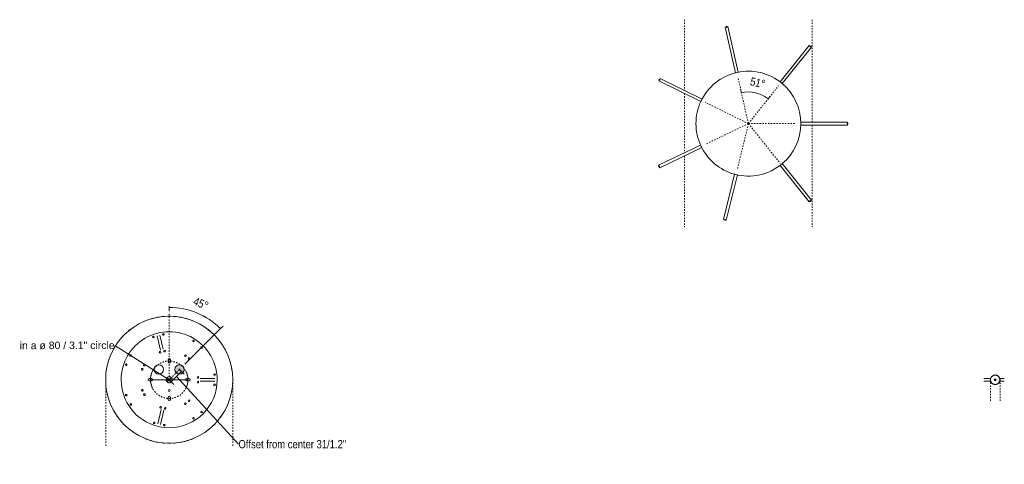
# Model space of a CAD drawing. Header units: millimetres. Extents: x 5395 to 9995, y 397 to 7363.
# Tile 5 of 5: x 7890 to 9995, y 6413 to 7363. Entities that reach past the tile are written whole.
import ezdxf

# ---------------------------------------------------------------- set-up
doc = ezdxf.new("R2010")
doc.units = ezdxf.units.MM
doc.linetypes.add('Dash', pattern=[6, 3, -3])
doc.layers.add('A-ANNO-DIMS', color=7, linetype='Dash', lineweight=9, true_color=0xd2d2d2)
for name, color, linetype, lineweight in [('A-ANNO-DIMS-8', 7, 'Continuous', 9), ('A-DETL-GENF', 7, 'Continuous', 9), ('E-LITE-EQPM', 7, 'Continuous', 20)]:
    doc.layers.add(name, color=color, linetype=linetype, lineweight=lineweight)
doc.styles.add('Arial', font='arial.ttf', dxfattribs={"height": 16})
doc.styles.add('Arial Narrow_3', font='ARIALN.TTF', dxfattribs={"height": 17.6})
doc.dimstyles.new('Angular_-_3mm_Arial', dxfattribs={"dimscale": 304.8, "dimtxt": 18.012385, "dimasz": 0, "dimexe": 0.026247, "dimexo": 0.052493, "dimgap": 0.026247, "dimtad": 1, "dimdec": 0, "dimzin": 0, "dimdsep": 46, "dimtxsty": 'Arial Narrow_3', "dimblk1": 'NONE', "dimblk2": 'NONE', "dimsah": 1, "dimcen": 0.09, "dimadec": 0, "dimazin": 0, "dimtfac": 1, "dimtdec": 4, "dimtix": 1, "dimtmove": 0, "dimatfit": 3, "dimfxl": 1, "dimtvp": 1, "dimtolj": 1, "dimtzin": 0, "dimarcsym": 2})
doc.dimstyles.new('Diameter_-_3mm_Arial', dxfattribs={"dimscale": 304.8, "dimtxt": 16.32415, "dimasz": 0, "dimexe": 0.062992, "dimexo": 0, "dimgap": 0.03937, "dimtad": 1, "dimjust": 3, "dimdec": 0, "dimzin": 0, "dimdsep": 46, "dimtxsty": 'Arial', "dimblk1": 'NONE', "dimblk2": 'NONE', "dimsah": 1, "dimcen": 0.09, "dimadec": 0, "dimazin": 0, "dimtfac": 1, "dimtdec": 4, "dimtix": 1, "dimtmove": 0, "dimatfit": 2, "dimfxl": 1, "dimtvp": 1, "dimtolj": 1, "dimtzin": 0, "dimarcsym": 2})
doc.dimstyles.new('FARO_-_2_2mm_Arial_Narrow_mm_Inch_Left_H', dxfattribs={"dimscale": 304.8, "dimtxt": 18.012385, "dimasz": 0, "dimexe": 0.026247, "dimexo": 0.0625, "dimgap": 0.013123, "dimtad": 3, "dimtih": 1, "dimtoh": 1, "dimdec": 0, "dimzin": 0, "dimdsep": 46, "dimtxsty": 'Arial Narrow_3', "dimblk1": 'NONE', "dimblk2": 'NONE', "dimsah": 1, "dimcen": 0.09, "dimadec": 0, "dimazin": 0, "dimtfac": 1, "dimtdec": 4, "dimtix": 1, "dimtmove": 1, "dimatfit": 3, "dimfxl": 0.026247, "dimfxlon": 1, "dimtvp": 1, "dimtolj": 1, "dimtzin": 0, "dimarcsym": 2})

# ---------------------------------------------------------------- blocks, each defined once
blk = doc.blocks.new('68591-3L_ 68592-3L KOMBO120 - 64314-54-3L CONGA Black_White pendant lamp ø450-3L-760899-Planta_PDF Fixing Holes')
at = {"layer": 'E-LITE-EQPM', "color": 253, "true_color": 0xaaaaaa}
for p, q in [((-3, 66.1), (-3, 97.3)), ((3, 97.3), (3, 66.1)), ((-95.5, -18.4), (-65.2, -11.6)), ((-63.8, -17.5), (-94.2, -24.3)), ((93.8, -25.9), (63.5, -18.6)), ((65, -12.7), (95.2, -20.1))]:
    blk.add_line(p, q, dxfattribs=at)
for centre, radius, start, end in [((0, 0), 135.8, 108.0183, 110.8764), ((0, 0), 135.8, 102.5731, 105.712), ((0, 0), 135.8, 97.4328, 100.4646), ((0, 0), 135.8, 79.5354, 82.5672), ((0, 0), 135.8, 74.288, 77.4269), ((0, 0), 135.8, 69.1236, 71.9817), ((0, 0), 135.8, 129.1236, 131.9817), ((0, 0), 135.8, 123.8426, 126.6128), ((0, 0), 135.8, 118.5425, 121.4575), ((0, 0), 135.8, 113.3872, 116.1574), ((0, 0), 135.8, 63.8426, 66.6128), ((0, 0), 135.8, 58.5425, 61.4575), ((0, 0), 135.8, 53.3872, 56.1574), ((0, 0), 135.8, 48.0183, 50.8764), ((0, 0), 135.8, 139.5755, 142.5672), ((0, 0), 102.6, 90, 270), ((0, 0), 135.8, 134.288, 137.3498), ((-11, 96.9), 1.75, 360, 180), ((-11, 96.9), 1.75, 180, 360), ((0, 0), 102.6, 270, 90), ((11, 96.9), 1.75, 360, 180), ((11, 96.9), 1.75, 180, 360), ((0, 0), 135.8, 42.6503, 45.712), ((0, 0), 135.8, 37.4328, 40.4245), ((-68.8, 69.2), 1.75, 51.3188, 231.3188), ((-68.8, 69.2), 1.75, 231.3188, 51.3188), ((-5, 61.6), 1.8, 0, 180), ((5, 61.6), 1.8, 360, 180), ((68.7, 69.2), 1.75, 128.7032, 308.7032), ((68.7, 69.2), 1.75, 308.7032, 128.7032), ((0, 0), 135.8, 157.4328, 160.4245), ((-82.6, 52), 1.75, 51.3188, 231.3188), ((-82.6, 52), 1.75, 231.3188, 51.3188), ((-45, 42.4), 1.8, 51.3188, 231.3188), ((-45, 42.4), 1.8, 231.3188, 51.3188), ((-5, 61.6), 1.8, 180, 360), ((0, 42.6), 2.5, 124.785, 128.5647), ((0, 42.6), 2.5, 110.8667, 115.7059), ((0, 42.6), 2.5, 89.9882, 102.847), ((0, 42.6), 2.5, 82.9904, 89.9882), ((0, 42.6), 2.5, 69.0172, 74.9902), ((0, 42.6), 2.5, 55.0408, 59.9921), ((0, 42.6), 2.5, 41.814, 44.9941), ((5, 61.6), 1.8, 180, 360), ((45, 42.5), 1.8, 128.7032, 308.7032), ((45, 42.5), 1.8, 308.7032, 128.7032), ((82.5, 52), 1.75, 128.7032, 308.7032), ((82.5, 52), 1.75, 308.7032, 128.7032), ((0, 0), 135.8, 19.5755, 22.5672), ((0, 0), 135.8, 168.0183, 170.8764), ((0, 0), 135.8, 162.6503, 165.712), ((-51.2, 34.6), 1.8, 51.3188, 231.3188), ((-51.2, 34.6), 1.8, 231.3188, 51.3188), ((0, 37.6), 2.5, 205.7177, 210.1976), ((0, 37.6), 2.5, 218.5765, 231.4353), ((0, 37.6), 2.5, 239.8301, 244.2941), ((51.2, 34.6), 1.8, 128.7032, 308.7032), ((51.2, 34.6), 1.8, 308.7032, 128.7032), ((0, 0), 135.8, 14.288, 17.3498), ((0, 0), 135.8, 9.1236, 11.9817), ((0, 0), 135.8, 178.5425, 181.4575), ((0, 0), 135.8, 173.3872, 176.1574), ((-22.8, 0), 2.05, 0, 180), ((0, 0), 6.54, 90, 180), ((0, 0), 3, 360, 180), ((0, 0), 3, 360, 180), ((0, 0), 2, 360, 180), ((0, 0), 6.54, 0, 90), ((0, 0), 135.8, 3.8426, 6.6128), ((0, 0), 135.8, 358.5425, 1.4575), ((0, 0), 135.8, 183.8426, 186.6128), ((-97, -10.5), 1.75, 102.6993, 282.6993), ((-97, -10.5), 1.75, 282.6993, 102.6993), ((-61.2, -8.6), 1.8, 102.6993, 282.6993), ((-61.2, -8.6), 1.8, 282.6993, 102.6993), ((-59, -18.4), 1.8, 102.6993, 282.6993), ((-59, -18.4), 1.8, 282.6993, 102.6993), ((-22.8, 0), 2.05, 180, 360), ((0, 0), 6.54, 180, 270), ((0, 0), 3, 180, 360), ((0, 0), 3, 180, 360), ((0, 0), 2, 180, 360), ((0, 0), 6.54, 270, 360), ((22.2, -22.1), 10, 0, 180), ((58.7, -19.5), 1.8, 76.2365, 256.2365), ((58.7, -19.5), 1.8, 256.2365, 76.2365), ((61.1, -9.8), 1.8, 76.2365, 256.2365), ((61.1, -9.8), 1.8, 256.2365, 76.2365), ((96.8, -12.3), 1.75, 76.2365, 256.2365), ((96.8, -12.3), 1.75, 256.2365, 76.2365), ((0, 0), 135.8, 353.3872, 356.1574), ((0, 0), 135.8, 189.1236, 191.9817), ((0, 0), 135.8, 194.288, 197.3498), ((-92.1, -32.1), 1.75, 102.6993, 282.6993), ((-92.1, -32.1), 1.75, 282.6993, 102.6993), ((0, -37.6), 2.5, 124.785, 128.5647), ((0, -37.6), 2.5, 110.8667, 115.7059), ((0, -37.6), 2.5, 89.9882, 102.847), ((0, -37.6), 2.5, 82.9904, 89.9882), ((0, -37.6), 2.5, 69.0172, 74.9902), ((0, -37.6), 2.5, 55.0408, 59.9921), ((0, -37.6), 2.5, 41.814, 44.9941), ((22.2, -22.1), 10, 180, 360), ((91.5, -33.8), 1.75, 76.2365, 256.2365), ((91.5, -33.8), 1.75, 256.2365, 76.2365), ((0, 0), 135.8, 342.6503, 345.712), ((0, 0), 135.8, 348.0183, 350.8764), ((0, 0), 135.8, 199.5755, 202.5672), ((-31.8, -53), 1.8, 153.6993, 333.6993), ((-31.8, -53), 1.8, 333.6993, 153.6993), ((-22.8, -57.5), 1.8, 153.6993, 333.6993), ((-22.8, -57.5), 1.8, 333.6993, 153.6993), ((0, -42.6), 2.5, 205.7177, 210.1976), ((0, -42.6), 2.5, 218.5765, 231.4353), ((0, -42.6), 2.5, 239.8301, 244.2941), ((22.2, -57.7), 1.8, 25.6993, 205.6993), ((22.2, -57.7), 1.8, 205.6993, 25.6993), ((31.3, -53.4), 1.8, 25.6993, 205.6993), ((31.3, -53.4), 1.8, 205.6993, 25.6993), ((0, 0), 135.8, 337.4328, 340.4245), ((0, 0), 135.8, 217.4328, 220.4245), ((-52.8, -82), 1.75, 153.6993, 333.6993), ((-52.8, -82), 1.75, 333.6993, 153.6993), ((52, -82.5), 1.75, 25.6993, 205.6993), ((52, -82.5), 1.75, 205.6993, 25.6993), ((0, 0), 135.8, 319.5755, 322.5672), ((0, 0), 135.8, 222.6503, 225.712), ((0, 0), 135.8, 228.0183, 230.8764), ((-33, -91.8), 1.75, 153.6993, 333.6993), ((-33, -91.8), 1.75, 333.6993, 153.6993), ((32.1, -92.1), 1.75, 25.6993, 205.6993), ((32.1, -92.1), 1.75, 205.6993, 25.6993), ((0, 0), 135.8, 309.1236, 311.9817), ((0, 0), 135.8, 314.288, 317.3498), ((0, 0), 135.8, 233.3872, 236.1574), ((0, 0), 135.8, 238.5425, 241.4575), ((0, 0), 135.8, 243.8426, 246.6128), ((0, 0), 135.8, 293.3872, 296.1574), ((0, 0), 135.8, 298.5425, 301.4575), ((0, 0), 135.8, 303.8426, 306.6128), ((0, 0), 135.8, 249.1236, 251.9817), ((0, 0), 135.8, 254.288, 257.4269), ((0, 0), 135.8, 259.5354, 262.5672), ((0, 0), 135.8, 277.4328, 280.4646), ((0, 0), 135.8, 282.5731, 285.712), ((0, 0), 135.8, 288.0183, 290.8764)]:
    blk.add_arc(centre, radius, start, end, dxfattribs=at)
blk = doc.blocks.new('68591-3L_ 68592-3L KOMBO120 - 64314-54-3L CONGA Black_White pendant lamp ø450-3L-760899-Planta_PDF Fixing Holes Copy 1')
at = {"layer": 'E-LITE-EQPM', "color": 253, "true_color": 0xaaaaaa}
for p, q in [((-3, 362), (-3, 371.8)), ((3, 371.8), (3, 362)), ((-3, 328.2), (-3, 342.9)), ((3, 342.9), (3, 328.2))]:
    blk.add_line(p, q, dxfattribs=at)
blk = doc.blocks.new('canopy_soporte - canopy-557651-Planta_PDF Fixing Holes Copy 1')
at = {"layer": 'E-LITE-EQPM', "color": 253, "true_color": 0xaaaaaa}
for p, q in [((10.7, 2), (9.8, 2)), ((10.7, 2), (10.7, 0)), ((10.7, 0), (10.7, -2)), ((9.8, -2), (10.7, -2))]:
    blk.add_line(p, q, dxfattribs=at)
at = {"layer": 'E-LITE-EQPM', "color": 253, "true_color": 0xaaaaaa, "flags": 128}
for points in [[(0, 10.3), (-2.1, 10.1), (-4.1, 9.4), (-5.9, 8.4), (-7.5, 7), (-8.8, 5.3), (-9.7, 3.4), (-10.1, 1.9)], [(9.9, 2.9), (9.1, 4.8), (8, 6.5), (6.5, 8), (4.7, 9.2), (2.7, 9.9), (0.7, 10.3), (0, 10.3)], [(-10.1, -1.9), (-9.9, -2.8), (-9.1, -4.8), (-8, -6.5), (-6.5, -8), (-4.7, -9.2), (-2.7, -9.9), (-0.7, -10.3), (0, -10.3)], [(0, -10.3), (2.1, -10.1), (4.1, -9.4), (5.9, -8.4), (7.5, -7), (8.8, -5.3), (9.7, -3.4), (9.8, -2.9)]]:
    blk.add_lwpolyline(points, dxfattribs=at)
at = {"layer": 'E-LITE-EQPM', "color": 253, "true_color": 0xaaaaaa}
for start, end in [(90, 270), (270, 90)]:
    blk.add_arc((0, 0), 10, start, end, dxfattribs=at)
for points, knots in [([(0, 10), (-0.3, 10), (-1, 10), (-2.2, 9.8), (-3.2, 9.5), (-3.8, 9.3), (-4, 9.2), (-4.1, 9.1), (-4.2, 9.1), (-4.2, 9.1)], [0, 0, 0, 0, 0.1428571, 0.2857143, 0.5714286, 0.6785714, 0.7321429, 0.7857143, 0.8392857, 0.8392857, 0.8392857, 0.8392857]), ([(4.2, 9.1), (4.2, 9.1), (3.8, 9.2), (2.9, 9.6), (1.5, 9.9), (0.5, 10), (0, 10)], [0.1428571, 0.1428571, 0.1428571, 0.1428571, 0.2857143, 0.5714286, 0.7857143, 1, 1, 1, 1]), ([(9.9, 1.4), (9.9, 1.5), (9.9, 1.6), (9.8, 1.8), (9.8, 1.8)], [0.753091, 0.753091, 0.753091, 0.753091, 0.7916667, 0.8611111, 0.8611111, 0.8611111, 0.8611111]), ([(10, 0.1), (10, 0.2), (10, 0.3), (10, 0.5), (10, 0.6), (10, 0.7)], [0.51388889, 0.51388889, 0.51388889, 0.51388889, 0.54861111, 0.58333333, 0.61235075, 0.61235075, 0.61235075, 0.61235075]), ([(-4.2, -9.1), (-4.2, -9.1), (-3.8, -9.2), (-2.9, -9.6), (-1.5, -9.9), (-0.5, -10), (0, -10)], [0.1428571, 0.1428571, 0.1428571, 0.1428571, 0.2857143, 0.5714286, 0.7857143, 1, 1, 1, 1]), ([(0, -10), (0.3, -10), (1, -10), (2.2, -9.8), (3.2, -9.5), (3.8, -9.3), (4, -9.2), (4.1, -9.1), (4.2, -9.1), (4.2, -9.1)], [0, 0, 0, 0, 0.1428571, 0.2857143, 0.5714286, 0.6785714, 0.7321429, 0.7857143, 0.8392857, 0.8392857, 0.8392857, 0.8392857])]:
    blk.add_open_spline(points, degree=3, knots=knots, dxfattribs=at)
for points in [[(9.8, 1.8), (9.8, 1.9), (9.8, 2), (9.8, 2)], [(10, 0.8), (10, 0.8), (10, 0.9), (10, 0.9)], [(10, -0.3), (10, -0.2), (10, -0.1), (10, 0.1)], [(9.8, -1.9), (9.8, -1.8), (9.9, -1.7), (9.9, -1.6), (9.9, -1.5)], [(9.8, -2), (9.8, -2), (9.8, -2), (9.8, -1.9), (9.8, -1.9)], [(10, -1), (10, -0.9), (10, -0.8), (10, -0.7)]]:
    blk.add_open_spline(points, degree=3, dxfattribs=at)
blk = doc.blocks.new('DIMBLOCK7-Planta_PDF Fixing Holes')
at = {"layer": 'A-ANNO-DIMS-8', "color": 251, "true_color": 0x5b5b5b, "transparency": 16777216}
for p, q in [((8236.3, 6611.8), (8214.1, 6589.7)), ((8230.6, 6617.5), (8241.9, 6606.2)), ((8236.3, 6611.8), (8230.6, 6617.5)), ((8208.5, 6595.4), (8219.8, 6584.1)), ((8214.1, 6589.7), (8208.5, 6595.4)), ((8357.8, 6456.7), (8225.2, 6600.8)), ((8357.8, 6456.7), (8357.8, 6456.7))]:
    blk.add_line(p, q, dxfattribs=at)
at = {"layer": 'A-ANNO-DIMS-8', "color": 0, "transparency": 16777216, "insert": (8357.8, 6465.2), "char_height": 17.6, "width": 276.533, "attachment_point": 1, "line_spacing_factor": 0.974696, "style": 'Arial Narrow_3'}
blk.add_mtext('Offset from center 31/1.2"', dxfattribs=at)
blk = doc.blocks.new('_None')
blk = doc.blocks.new('DIMBLOCK8-Planta_PDF Fixing Holes')
at = {"layer": 'A-ANNO-DIMS-8', "color": 8, "true_color": 0x787878, "transparency": 16777216}
for p, q in [((8093.3, 6667.6), (8209.7, 6594.1)), ((8093.3, 6667.6), (8093.3, 6667.6)), ((8209.7, 6594.1), (8169.7, 6594)), ((8205.7, 6598.1), (8213.7, 6590.1)), ((8205.7, 6590.1), (8213.7, 6598.1)), ((8209.7, 6594.1), (8249.7, 6594.2))]:
    blk.add_line(p, q, dxfattribs=at)
for start, end in [(152.6176, 207.6215), (332.6176, 27.6215)]:
    blk.add_arc((8209.7, 6594.1), 40, start, end, dxfattribs=at)
at = {"layer": 'A-ANNO-DIMS-8', "color": 0, "transparency": 16777216, "insert": (7890.1, 6675.4), "char_height": 16, "width": 243.807, "attachment_point": 1, "rotation": 0.1195, "line_spacing_factor": 0.941778, "style": 'Arial'}
blk.add_mtext('in a ø 80 / 3.1" circle', dxfattribs=at)
blk = doc.blocks.new('DIMBLOCK9-Planta_PDF Fixing Holes')
at = {"layer": 'A-ANNO-DIMS-8', "color": 251, "true_color": 0x5b5b5b, "transparency": 16777216}
for p, q in [((8209.7, 6748.7), (8209.7, 6751.1)), ((8209.7, 6748.7), (8209.7, 6740.7)), ((8319.2, 6703.3), (8243.2, 6627.5)), ((8319.2, 6703.3), (8324.8, 6708.9)), ((8319.2, 6703.3), (8319.2, 6703.3))]:
    blk.add_line(p, q, dxfattribs=at)
blk.add_arc((8209.7, 6594.1), 154.6, 44.9259, 90, dxfattribs=at)
blk.add_arc((8209.7, 6594.1), 154.6, 44.9259, 90, dxfattribs=at)
at = {"layer": 'A-ANNO-DIMS-8', "color": 0, "transparency": 16777216, "insert": (8266, 6771.4), "char_height": 17.6, "width": 38.426, "attachment_point": 1, "rotation": 337.4629, "line_spacing_factor": 0.974696, "style": 'Arial Narrow_3'}
blk.add_mtext('45°', dxfattribs=at)
blk = doc.blocks.new('DIMBLOCK13-Planta_PDF Floron')
at = {"layer": 'A-ANNO-DIMS-8', "color": 251, "true_color": 0x5b5b5b, "transparency": 16777216}
for p, q in [((9433, 7207.4), (9431.3, 7215.2)), ((9433, 7207.4), (9433, 7207.4)), ((9490.1, 7194.2), (9495.1, 7200.4)), ((9490.1, 7194.2), (9490.1, 7194.2)), ((9490.1, 7194.2), (9490.1, 7194.2))]:
    blk.add_line(p, q, dxfattribs=at)
blk.add_arc((9447.9, 7141.4), 67.6, 51.3143, 102.6948, dxfattribs=at)
blk.add_arc((9447.9, 7141.4), 67.6, 51.3143, 102.6948, dxfattribs=at)
at = {"layer": 'A-ANNO-DIMS-8', "color": 0, "transparency": 16777216, "insert": (9454.4, 7240.9), "char_height": 17.6, "width": 38.426, "attachment_point": 1, "rotation": 347.0045, "line_spacing_factor": 0.974696, "style": 'Arial Narrow_3'}
blk.add_mtext('51°', dxfattribs=at)

msp = doc.modelspace()

# ---------------------------------------------------------------- hatches: boundary and pattern name
at = {"layer": 'A-DETL-GENF', "true_color": 0xe2e2e2}
h = msp.add_hatch(color=254, dxfattribs=at)
h.paths.add_polyline_path([(8209.7, 6549), (8210.4, 6549.1), (8211, 6549.3), (8211.5, 6549.7), (8211.9, 6550.2), (8212.1, 6550.8), (8212.2, 6551.5), (8212.1, 6557.1), (8211.9, 6557.7), (8211.5, 6558.3), (8211, 6558.7), (8210.4, 6558.9), (8209.7, 6559), (8209.1, 6558.9), (8208.5, 6558.7), (8208, 6558.3), (8207.6, 6557.7), (8207.3, 6557.1), (8207.2, 6556.5), (8207.3, 6550.8), (8207.6, 6550.2), (8208, 6549.7), (8208.5, 6549.3), (8209.1, 6549.1)], flags=0)
h.paths.add_polyline_path([(8167.1, 6591.6), (8172.7, 6591.7), (8173.4, 6592), (8173.8, 6592.2), (8174.2, 6592.7), (8174.4, 6593.2), (8174.6, 6593.8), (8174.6, 6594.4), (8174.3, 6595.2), (8174.2, 6595.5), (8173.8, 6596), (8173.3, 6596.3), (8172.7, 6596.5), (8172.1, 6596.6), (8166.5, 6596.5), (8165.9, 6596.3), (8165.3, 6595.9), (8164.9, 6595.2), (8164.7, 6594.8), (8164.6, 6594.1), (8164.7, 6593.5), (8164.9, 6592.9), (8165.3, 6592.3), (8165.9, 6591.9), (8166.5, 6591.7)], flags=0)
h.paths.add_polyline_path([(8247.3, 6591.6), (8252.9, 6591.7), (8253.5, 6591.9), (8254, 6592.2), (8254.4, 6592.7), (8254.7, 6593.2), (8254.8, 6593.8), (8254.8, 6594.4), (8254.6, 6595.2), (8254.4, 6595.5), (8254, 6596), (8253.5, 6596.3), (8252.9, 6596.5), (8252.3, 6596.6), (8246.7, 6596.5), (8246.1, 6596.3), (8245.6, 6595.9), (8245.1, 6595.2), (8244.9, 6594.8), (8244.8, 6594.1), (8244.9, 6593.5), (8245.2, 6592.9), (8245.6, 6592.3), (8246.1, 6591.9), (8246.7, 6591.7)], flags=0)
h.paths.add_polyline_path([(8231.9, 6606.2), (8234.5, 6606.6), (8236.9, 6607.6), (8239, 6609.2), (8240.6, 6611.2), (8241.6, 6613.6), (8241.9, 6616.2), (8241.6, 6618.8), (8240.6, 6621.2), (8239, 6623.3), (8236.9, 6624.9), (8234.5, 6625.9), (8231.9, 6626.2), (8229.3, 6625.9), (8226.9, 6624.9), (8224.8, 6623.3), (8223.2, 6621.2), (8222.2, 6618.8), (8221.9, 6616.2), (8222.2, 6613.6), (8223.2, 6611.2), (8224.8, 6609.2), (8226.9, 6607.6), (8229.3, 6606.6)], flags=0)
h.paths.add_polyline_path([(8209.7, 6629.2), (8210.4, 6629.3), (8211, 6629.6), (8211.5, 6630), (8212, 6630.7), (8212.1, 6631.1), (8212.2, 6631.7), (8212.1, 6637.4), (8211.9, 6638), (8211.5, 6638.5), (8211, 6638.9), (8210.4, 6639.1), (8209.7, 6639.2), (8209.1, 6639.1), (8208.5, 6638.9), (8208, 6638.5), (8207.6, 6638), (8207.3, 6637.4), (8207.2, 6636.7), (8207.3, 6631.1), (8207.6, 6630.5), (8208, 6630), (8208.5, 6629.6), (8209.1, 6629.3)], flags=0)
msp.add_hatch(color=254, dxfattribs=at).paths.add_polyline_path([(9975.6, 6592.1), (9976.2, 6592.2), (9976.6, 6592.4), (9977.1, 6592.7), (9977.4, 6593.1), (9977.6, 6593.6), (9977.6, 6594.1), (9977.6, 6594.6), (9977.4, 6595.1), (9977.1, 6595.5), (9976.6, 6595.8), (9976.2, 6596), (9975.6, 6596.1), (9975.1, 6596), (9974.6, 6595.8), (9974.2, 6595.5), (9973.9, 6595.1), (9973.7, 6594.6), (9973.6, 6594.1), (9973.7, 6593.6), (9973.9, 6593.1), (9974.2, 6592.7), (9974.6, 6592.4), (9975.1, 6592.2)], flags=0)

# ---------------------------------------------------------------- linework, layer by layer
at = {"layer": 'A-ANNO-DIMS'}
for p, q in [((9311.2, 7363.4), (9311.2, 7212.4)), ((9584.6, 7363.4), (9584.6, 7144.4)), ((9447.9, 7141.4), (9425.7, 7240)), ((9447.9, 7141.4), (9512.3, 7221.8)), ((9311.2, 7205.7), (9311.2, 7079)), ((9447.9, 7141.4), (9355.6, 7187.1)), ((9447.9, 7141.4), (9357.8, 7098.1)), ((9447.9, 7141.4), (9424, 7043.3)), ((9447.9, 7141.4), (9515.6, 7057)), ((9447.9, 7141.4), (9548.9, 7141.4)), ((9584.6, 7138.4), (9584.6, 6920.2)), ((9311.2, 7072.3), (9311.2, 6920.2)), ((8209.7, 6594.1), (8209.7, 6735.1)), ((8231.9, 6616.2), (8209.7, 6594.1)), ((8073.9, 6594.1), (8073.9, 6453.1)), ((8345.6, 6594.1), (8345.6, 6453.1)), ((9965.3, 6594.1), (9965.3, 6547.2)), ((9985.9, 6594.1), (9985.9, 6547.2))]:
    msp.add_line(p, q, dxfattribs=at)
msp.add_circle((8209.7, 6594.1), 40, dxfattribs=at)
msp.add_arc((8209.7, 6594.1), 6.54, 180, 0, dxfattribs=at)
at = {"layer": 'E-LITE-EQPM'}
for p, q in [((9400.4, 7347.9), (9398.4, 7347.4)), ((9398.4, 7347.4), (9420.3, 7250.1)), ((9401.7, 7346.6), (9400.4, 7347.9)), ((9402.3, 7348.3), (9401, 7349.5)), ((9401, 7349.5), (9401.7, 7346.6)), ((9404.3, 7348.7), (9402.3, 7348.3)), ((9426.2, 7251.4), (9404.3, 7348.7)), ((9577.9, 7308.6), (9515.6, 7230.8)), ((9520.3, 7227), (9582.6, 7304.9)), ((9579.5, 7307.4), (9577.9, 7308.6)), ((9581.2, 7307.9), (9579.3, 7305.6)), ((9579.3, 7305.6), (9579.5, 7307.4)), ((9581, 7306.2), (9581.2, 7307.9)), ((9582.6, 7304.9), (9581, 7306.2)), ((9258.5, 7236.2), (9256.7, 7236)), ((9256.7, 7236), (9259.4, 7234.7)), ((9257.6, 7234.5), (9256.7, 7232.6)), ((9256.7, 7232.6), (9346.1, 7188.4)), ((9259.4, 7234.7), (9257.6, 7234.5)), ((9259.4, 7238), (9258.5, 7236.2)), ((9348.8, 7193.8), (9259.4, 7238)), ((9659.7, 7144.4), (9559.9, 7144.4)), ((9559.9, 7138.4), (9659.7, 7138.4)), ((9658.2, 7141.4), (9659.7, 7142.4)), ((9661.2, 7141.4), (9658.2, 7141.4)), ((9659.7, 7142.4), (9659.7, 7144.4)), ((9659.7, 7140.5), (9661.2, 7141.4)), ((9659.7, 7138.4), (9659.7, 7140.5)), ((9345.6, 7095.6), (9255.7, 7052.3)), ((9258.3, 7046.9), (9348.2, 7090.1)), ((9255.7, 7052.3), (9256.6, 7050.5)), ((9515.6, 7052.1), (9578, 6974.3)), ((9582.7, 6978), (9520.3, 7055.9)), ((9256.6, 7050.5), (9255.7, 7049)), ((9255.7, 7049), (9258.4, 7050.3)), ((9258.4, 7050.3), (9257.4, 7048.8)), ((9257.4, 7048.8), (9258.3, 7046.9)), ((9418.5, 7033.3), (9394.8, 6936.4)), ((9400.7, 6934.9), (9424.3, 7031.9)), ((9578, 6974.3), (9579.6, 6975.5)), ((9581.3, 6975), (9579.4, 6977.3)), ((9579.4, 6977.3), (9581.1, 6976.7)), ((9579.6, 6975.5), (9581.3, 6975)), ((9581.1, 6976.7), (9582.7, 6978)), ((9394.8, 6936.4), (9396.8, 6935.9)), ((9396.8, 6935.9), (9397.4, 6934.2)), ((9397.4, 6934.2), (9398.1, 6937.1)), ((9398.1, 6937.1), (9398.7, 6935.4)), ((9398.7, 6935.4), (9400.7, 6934.9)), ((8207.2, 6636.7), (8207.2, 6631.7)), ((8212.2, 6631.7), (8212.2, 6636.7)), ((8172.1, 6596.6), (8167.1, 6596.6)), ((8167.1, 6591.6), (8172.1, 6591.6)), ((8252.3, 6596.6), (8247.3, 6596.6)), ((8247.3, 6591.6), (8252.3, 6591.6)), ((8207.2, 6556.5), (8207.2, 6551.5)), ((8212.2, 6551.5), (8212.2, 6556.5))]:
    msp.add_line(p, q, dxfattribs=at)
at = {"layer": 'E-LITE-EQPM', "color": 253, "true_color": 0xaaaaaa}
for p, q in [((8207.2, 6636.7), (8207.2, 6631.7)), ((8212.2, 6631.7), (8212.2, 6636.7)), ((8172.1, 6596.6), (8167.1, 6596.6)), ((8167.1, 6591.6), (8172.1, 6591.6)), ((8252.3, 6596.6), (8247.3, 6596.6)), ((8247.3, 6591.6), (8252.3, 6591.6)), ((8207.2, 6556.5), (8207.2, 6551.5)), ((8212.2, 6551.5), (8212.2, 6556.5))]:
    msp.add_line(p, q, dxfattribs=at)
at = {"layer": 'E-LITE-EQPM'}
for centre, radius, start, end in [((9447.9, 7141.4), 112.1, 50, 155), ((9447.9, 7141.4), 112.1, 101.1655, 104.2329), ((9447.9, 7141.4), 112.1, 49.785, 52.8523), ((9447.9, 7141.4), 112.1, 0.0043, 49.7854), ((9447.9, 7141.4), 112.1, 155.2283, 180), ((9447.9, 7141.4), 112.1, 152.1558, 155.2232), ((9447.9, 7141.4), 112.1, 180, 204.9973), ((9447.9, 7141.4), 112.1, 310.2422, 360), ((9447.9, 7141.4), 112.1, 358.4707, 1.5381), ((9447.9, 7141.4), 112.1, 204.161, 207.2284), ((9447.9, 7141.4), 112.1, 205.0026, 254.7722), ((9447.9, 7141.4), 112.1, 255, 310), ((9447.9, 7141.4), 112.1, 307.1742, 310.2416), ((9447.9, 7141.4), 112.1, 254.7756, 257.843), ((8209.7, 6636.7), 2.5, 0, 180), ((8209.7, 6631.7), 2.5, 180, 0), ((8231.9, 6616.2), 10, 0, 180), ((8231.9, 6616.2), 10, 180, 0), ((8167.1, 6594.1), 2.5, 90, 270), ((8172.1, 6594.1), 2.5, 270, 90), ((8247.3, 6594.1), 2.5, 90, 270), ((8252.3, 6594.1), 2.5, 270, 90), ((9975.6, 6594.1), 2, 90, 270), ((9975.6, 6594.1), 2, 270, 90), ((8209.7, 6556.5), 2.5, 0, 180), ((8209.7, 6551.5), 2.5, 180, 0)]:
    msp.add_arc(centre, radius, start, end, dxfattribs=at)
at = {"layer": 'E-LITE-EQPM', "color": 253, "true_color": 0xaaaaaa}
for centre, radius, start, end in [((8209.7, 6594.1), 135.8, 0, 180), ((8209.7, 6636.7), 2.5, 0, 180), ((8209.7, 6631.7), 2.5, 180, 0), ((8231.9, 6616.2), 10, 0, 180), ((8231.9, 6616.2), 10, 180, 0), ((8209.7, 6594.1), 135.8, 180, 0), ((8167.1, 6594.1), 2.5, 90, 270), ((8172.1, 6594.1), 2.5, 270, 90), ((8247.3, 6594.1), 2.5, 90, 270), ((8252.3, 6594.1), 2.5, 270, 90), ((9975.6, 6594.1), 2, 90, 270), ((9975.6, 6594.1), 2, 270, 90), ((8209.7, 6556.5), 2.5, 0, 180), ((8209.7, 6551.5), 2.5, 180, 0)]:
    msp.add_arc(centre, radius, start, end, dxfattribs=at)

# ---------------------------------------------------------------- block references
at = {"layer": 'E-LITE-EQPM', "color": 253, "true_color": 0xaaaaaa, "extrusion": (0, 0, -1), "rotation": 89.9999949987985}
for name, p in [('68591-3L_ 68592-3L KOMBO120 - 64314-54-3L CONGA Black_White pendant lamp ø450-3L-760899-Planta_PDF Fixing Holes', (-8209.7, 6594.1)), ('68591-3L_ 68592-3L KOMBO120 - 64314-54-3L CONGA Black_White pendant lamp ø450-3L-760899-Planta_PDF Fixing Holes Copy 1', (-9623.2, 6594.1))]:
    msp.add_blockref(name, p, dxfattribs=at)
at = {"layer": 'E-LITE-EQPM', "color": 253, "true_color": 0xaaaaaa}
msp.add_blockref('canopy_soporte - canopy-557651-Planta_PDF Fixing Holes Copy 1', (9975.6, 6594.1), dxfattribs=at)

# ---------------------------------------------------------------- dimensions: what is measured, and where the dimension line sits
at = {"layer": 'A-ANNO-DIMS', "color": 251, "linetype": 'Continuous', "true_color": 0x5b5b5b}
for base, center, p1, p2, override, picture, middle in [((9472.7, 7204.3), (9447.9, 7141.4), (9500.1, 7206.7), (9429.5, 7223), {"dimpost": '<>', "dimfxl": 72.47977}, 'DIMBLOCK13-Planta_PDF Floron', (9466.9, 7223.9)), ((8287.1, 6727.9), (8209.7, 6594.1), (8231.9, 6616.2), (8209.7, 6735.1), {"dimpost": '<>', "dimfxl": 120.933141}, 'DIMBLOCK9-Planta_PDF Fixing Holes', (8275.5, 6752.5))]:
    dim = msp.add_angular_dim_3p(base=base, center=center, p1=p1, p2=p2, dimstyle='Angular_-_3mm_Arial', override=override, dxfattribs=at)
    dim.commit()
    dim.dimension.update_dxf_attribs({"geometry": picture, "text_midpoint": middle})
at = {"layer": 'A-ANNO-DIMS', "color": 8, "linetype": 'Continuous', "true_color": 0x787878}
dim = msp.add_diameter_dim_2p(p1=(8249.7, 6594.2), p2=(8169.7, 6594), text='in a<>circle', dimstyle='Diameter_-_3mm_Arial', override={"dimpost": 'ø<>'}, dxfattribs=at)
dim.commit()
dim.dimension.update_dxf_attribs({"geometry": 'DIMBLOCK8-Planta_PDF Fixing Holes', "text_midpoint": (8209.7, 6616.5)})
at = {"layer": 'A-ANNO-DIMS', "color": 251, "linetype": 'Continuous', "true_color": 0x5b5b5b}
dim = msp.add_linear_dim(base=(8214.1, 6589.7), p1=(8230.6, 6617.5), p2=(8208.5, 6595.4), angle=44.9259, text='Offset from center <>', dimstyle='FARO_-_2_2mm_Arial_Narrow_mm_Inch_Left_H', override={"dimpost": '<>', "dimfxl": 31.319017}, dxfattribs=at)
dim.commit()
dim.dimension.update_dxf_attribs({"geometry": 'DIMBLOCK7-Planta_PDF Fixing Holes', "text_midpoint": (8496, 6453.5), "dimtype": 160})

doc.saveas('drawing.dxf')
